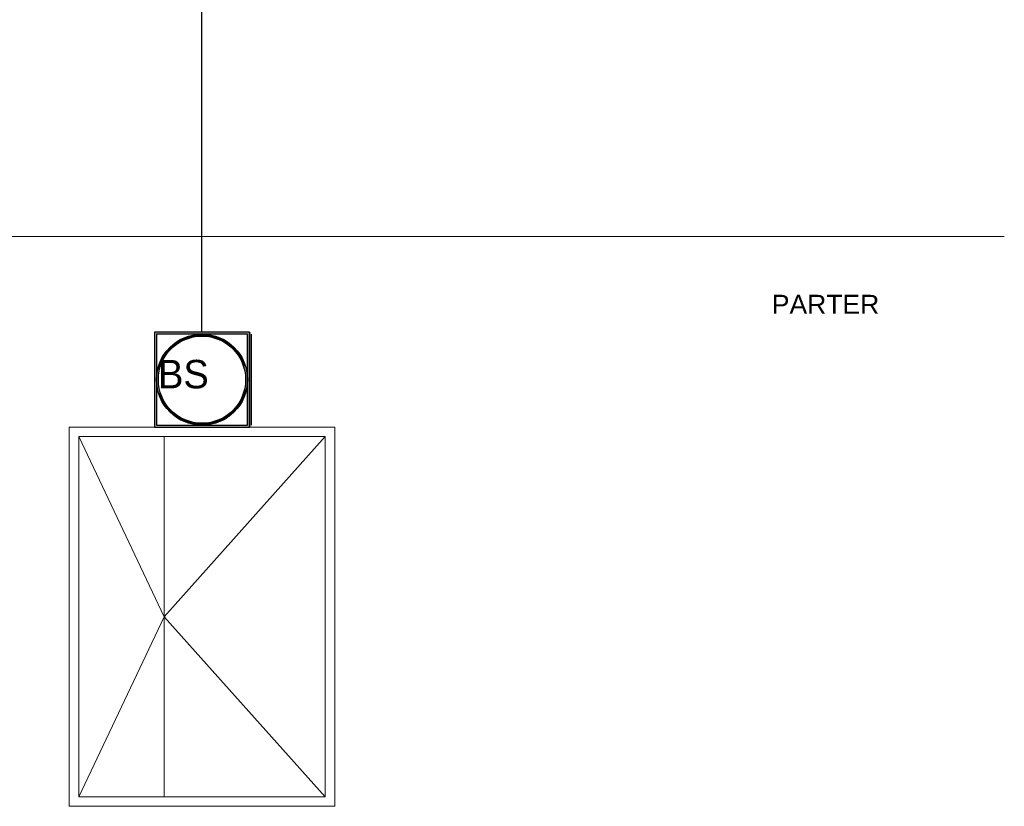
# Model space of a CAD drawing. Header units: millimetres. Extents: x 2709036 to 2756280, y 168165 to 192362.
# Tile 19 of 192: x 2722321 to 2727513, y 168925 to 173074. Entities that reach past the tile are written whole.
import ezdxf

# ---------------------------------------------------------------- set-up
doc = ezdxf.new("R2010")
doc.units = ezdxf.units.MM
doc.header["$MEASUREMENT"] = 0
doc.layers.add('D+H Urządzenia', color=30, linetype='Continuous')
doc.layers.add('DH_SO_HDGs', color=3, linetype='Continuous')
doc.layers.add('D+H_TABELKA', color=7, linetype='Continuous', lineweight=13)
doc.layers.add('Nowe_Opisy - Etykiety_Nr_pióra__20', color=1, linetype='Continuous', lineweight=13)
doc.styles.add('EXPLODED0', font='txt', dxfattribs={"height": 0.2})
doc.styles.add('STYL_AUTOMATYCZNY_1', font='arial.ttf')

msp = doc.modelspace()

# ---------------------------------------------------------------- linework, layer by layer
at = {"layer": 'D+H Urządzenia'}
for p, q in [((2723157.5, 171425.4), (2723032.5, 171425.4)), ((2723032.5, 171425.4), (2723032.5, 171300.4)), ((2723282.5, 171425.4), (2723157.5, 171425.4)), ((2723157.5, 171425.4), (2723157.5, 171425.4)), ((2723407.5, 171425.4), (2723282.5, 171425.4)), ((2723532.5, 171425.4), (2723407.5, 171425.4)), ((2723532.5, 171425.4), (2723532.5, 171300.4)), ((2723532.5, 171300.4), (2723532.5, 171425.4)), ((2723157.5, 171415.4), (2723042.5, 171415.4)), ((2723042.5, 171415.4), (2723042.5, 171300.4)), ((2723282.5, 171415.4), (2723157.5, 171415.4)), ((2723407.5, 171415.4), (2723282.5, 171415.4)), ((2723522.5, 171415.4), (2723407.5, 171415.4)), ((2723522.5, 171300.4), (2723522.5, 171415.4)), ((2723542.5, 171415.4), (2723542.5, 171300.4)), ((2723032.5, 171300.4), (2723032.5, 171175.4)), ((2723042.5, 171300.4), (2723042.5, 171175.4)), ((2723522.5, 171175.4), (2723522.5, 171300.4)), ((2723532.5, 171300.4), (2723532.5, 171175.4)), ((2723532.5, 171175.4), (2723532.5, 171300.4)), ((2723542.5, 171300.4), (2723542.5, 171175.4)), ((2723032.5, 171175.4), (2723032.5, 171050.4)), ((2723042.5, 171175.4), (2723042.5, 171050.4)), ((2723522.5, 171050.4), (2723522.5, 171175.4)), ((2723532.5, 171175.4), (2723532.5, 171050.4)), ((2723532.5, 171050.4), (2723532.5, 171175.4)), ((2723542.5, 171175.4), (2723542.5, 171050.4)), ((2723032.5, 171050.4), (2723032.5, 170925.4)), ((2723042.5, 171050.4), (2723042.5, 170935.4)), ((2723522.5, 170935.4), (2723522.5, 171050.4)), ((2723532.5, 171050.4), (2723532.5, 170925.4)), ((2723532.5, 170925.4), (2723532.5, 171050.4)), ((2723542.5, 171050.4), (2723542.5, 170935.4)), ((2723032.5, 170925.4), (2723157.5, 170925.4)), ((2723042.5, 170935.4), (2723157.5, 170935.4)), ((2723157.5, 170935.4), (2723282.5, 170935.4)), ((2723157.5, 170925.4), (2723282.5, 170925.4)), ((2723282.5, 170935.4), (2723407.5, 170935.4)), ((2723282.5, 170925.4), (2723407.5, 170925.4)), ((2723407.5, 170935.4), (2723522.5, 170935.4)), ((2723407.5, 170925.4), (2723532.5, 170925.4))]:
    msp.add_line(p, q, dxfattribs=at)
for radius in [240, 230]:
    msp.add_circle((2723282.5, 171175.4), radius, dxfattribs=at)
at = {"layer": 'D+H Urządzenia', "lineweight": 0, "extrusion": (0, 0, -1)}
for points in [[(-2723032.5, 170925.4), (-2723032.5, 171425.4), (-2723042.5, 170925.4)], [(-2723042.5, 170925.4), (-2723032.5, 171425.4), (-2723042.5, 171425.4)], [(-2723522.5, 170925.4), (-2723522.5, 171425.4), (-2723532.5, 170925.4)], [(-2723532.5, 170925.4), (-2723522.5, 171425.4), (-2723532.5, 171425.4)], [(-2723532.5, 170925.4), (-2723532.5, 171425.4), (-2723542.5, 170925.4)], [(-2723542.5, 170925.4), (-2723532.5, 171425.4), (-2723542.5, 171425.4)], [(-2723149.2, 171362.1), (-2723149.2, 171374.9), (-2723154.7, 171366.6)], [(-2723190.7, 171385.8), (-2723190.7, 171397.1), (-2723194.5, 171387.9)], [(-2723235.7, 171400.4), (-2723235.7, 171410.8), (-2723237.7, 171401)], [(-2723329.3, 171400.4), (-2723327.4, 171411), (-2723329.3, 171410.8)], [(-2723374.4, 171385.8), (-2723370.5, 171398.3), (-2723374.4, 171397.1)], [(-2723415.9, 171362.1), (-2723410.3, 171377.9), (-2723415.9, 171374.9)], [(-2723445.2, 171338), (-2723415.9, 171374.9), (-2723445.2, 171350.9)], [(-2723112.8, 171329.4), (-2723091.3, 171318.9), (-2723112.8, 171345.1)], [(-2723112.8, 171329.4), (-2723112.8, 171345.1), (-2723119.9, 171338)], [(-2723452.2, 171329.4), (-2723445.2, 171350.9), (-2723452.2, 171345.1)], [(-2723473.8, 171303.2), (-2723452.2, 171345.1), (-2723473.8, 171318.9)], [(-2723083, 171287.6), (-2723070, 171284.5), (-2723083, 171308.7)], [(-2723083, 171287.6), (-2723083, 171308.7), (-2723091.3, 171303.2)], [(-2723482.1, 171287.6), (-2723473.8, 171318.9), (-2723482.1, 171308.7)], [(-2723495, 171263.4), (-2723482.1, 171308.7), (-2723495, 171284.5)], [(-2723504.3, 171232.9), (-2723495, 171284.5), (-2723504.3, 171267.2)], [(-2723052.5, 171175.4), (-2723052.5, 171240), (-2723056.9, 171220.3)], [(-2723056.9, 171220.3), (-2723056.9, 171254.5), (-2723060.8, 171232.9)], [(-2723060.8, 171232.9), (-2723060.8, 171267.2), (-2723070, 171263.4)], [(-2723508.1, 171220.3), (-2723504.3, 171267.2), (-2723508.1, 171254.5)], [(-2723512.5, 171175.4), (-2723508.1, 171254.5), (-2723512.5, 171240)], [(-2723512.5, 171110.8), (-2723512.5, 171240), (-2723517.9, 171128.6)], [(-2723517.9, 171128.6), (-2723512.5, 171240), (-2723517.9, 171222.2)], [(-2723517.9, 171128.6), (-2723517.9, 171222.2), (-2723522.5, 171175.4)], [(-2723056.9, 171096.2), (-2723052.5, 171175.4), (-2723056.9, 171130.5)], [(-2723060.8, 171083.5), (-2723056.9, 171130.5), (-2723060.8, 171117.8)], [(-2723070, 171066.3), (-2723060.8, 171117.8), (-2723070, 171087.4)], [(-2723504.3, 171083.5), (-2723504.3, 171117.8), (-2723508.1, 171096.2)], [(-2723508.1, 171096.2), (-2723508.1, 171130.5), (-2723512.5, 171110.8)], [(-2723083, 171042), (-2723070, 171087.4), (-2723083, 171063.2)], [(-2723091.3, 171031.9), (-2723083, 171063.2), (-2723091.3, 171047.6)], [(-2723495, 171066.3), (-2723482.1, 171063.2), (-2723495, 171087.4)], [(-2723495, 171066.3), (-2723495, 171087.4), (-2723504.3, 171083.5)], [(-2723112.8, 171005.7), (-2723091.3, 171047.6), (-2723112.8, 171021.4)], [(-2723119.9, 170999.9), (-2723112.8, 171021.4), (-2723119.9, 171012.8)], [(-2723149.2, 170975.8), (-2723119.9, 171012.8), (-2723149.2, 170988.7)], [(-2723445.2, 170999.9), (-2723445.2, 171012.8), (-2723452.2, 171005.7)], [(-2723473.8, 171031.9), (-2723452.2, 171021.4), (-2723473.8, 171047.6)], [(-2723473.8, 171031.9), (-2723473.8, 171047.6), (-2723482.1, 171042)], [(-2723154.7, 170972.9), (-2723149.2, 170988.7), (-2723154.7, 170984.1)], [(-2723194.5, 170952.5), (-2723190.7, 170964.9), (-2723194.5, 170962.9)], [(-2723370.5, 170952.5), (-2723370.5, 170962.9), (-2723374.4, 170953.7)], [(-2723410.3, 170972.9), (-2723410.3, 170984.1), (-2723415.9, 170975.8)], [(-2723237.7, 170939.8), (-2723235.7, 170950.4), (-2723237.7, 170949.8)], [(-2723327.4, 170939.8), (-2723327.4, 170949.8), (-2723329.3, 170940)]]:
    msp.add_solid(points, dxfattribs=at)
at = {"layer": 'D+H Urządzenia', "lineweight": 0}
for points in [[(2723042.5, 171415.4), (2723042.5, 171425.4), (2723157.5, 171415.4)], [(2723157.5, 171415.4), (2723042.5, 171425.4), (2723157.5, 171425.4)], [(2723157.5, 171415.4), (2723157.5, 171425.4), (2723282.5, 171415.4)], [(2723282.5, 171415.4), (2723157.5, 171425.4), (2723282.5, 171425.4)], [(2723282.5, 171415.4), (2723282.5, 171425.4), (2723407.5, 171415.4)], [(2723407.5, 171415.4), (2723282.5, 171425.4), (2723407.5, 171425.4)], [(2723407.5, 171415.4), (2723407.5, 171425.4), (2723522.5, 171415.4)], [(2723522.5, 171415.4), (2723407.5, 171425.4), (2723522.5, 171425.4)], [(2723149.2, 171362.1), (2723119.9, 171350.9), (2723149.2, 171374.9)], [(2723154.7, 171366.6), (2723149.2, 171374.9), (2723154.7, 171377.9)], [(2723190.7, 171385.8), (2723154.7, 171377.9), (2723190.7, 171397.1)], [(2723154.7, 171366.6), (2723154.7, 171377.9), (2723190.7, 171385.8)], [(2723194.5, 171387.9), (2723190.7, 171397.1), (2723194.5, 171398.3)], [(2723235.7, 171400.4), (2723194.5, 171398.3), (2723235.7, 171410.8)], [(2723194.5, 171387.9), (2723194.5, 171398.3), (2723235.7, 171400.4)], [(2723237.7, 171401), (2723235.7, 171410.8), (2723237.7, 171411)], [(2723282.5, 171405.4), (2723237.7, 171411), (2723282.5, 171415.4)], [(2723237.7, 171401), (2723237.7, 171411), (2723282.5, 171405.4)], [(2723282.5, 171405.4), (2723282.5, 171415.4), (2723327.4, 171401)], [(2723327.4, 171401), (2723282.5, 171415.4), (2723327.4, 171411)], [(2723327.4, 171401), (2723327.4, 171411), (2723329.3, 171400.4)], [(2723329.3, 171400.4), (2723329.3, 171410.8), (2723370.5, 171387.9)], [(2723370.5, 171387.9), (2723329.3, 171410.8), (2723370.5, 171398.3)], [(2723370.5, 171387.9), (2723370.5, 171398.3), (2723374.4, 171385.8)], [(2723374.4, 171385.8), (2723374.4, 171397.1), (2723410.3, 171366.6)], [(2723410.3, 171366.6), (2723374.4, 171397.1), (2723410.3, 171377.9)], [(2723410.3, 171366.6), (2723410.3, 171377.9), (2723415.9, 171362.1)], [(2723415.9, 171362.1), (2723415.9, 171374.9), (2723445.2, 171338)], [(2723091.3, 171303.2), (2723091.3, 171318.9), (2723112.8, 171329.4)], [(2723119.9, 171338), (2723112.8, 171345.1), (2723119.9, 171350.9)], [(2723119.9, 171338), (2723119.9, 171350.9), (2723149.2, 171362.1)], [(2723445.2, 171338), (2723445.2, 171350.9), (2723452.2, 171329.4)], [(2723452.2, 171329.4), (2723452.2, 171345.1), (2723473.8, 171303.2)], [(2723070, 171263.4), (2723060.8, 171267.2), (2723070, 171284.5)], [(2723070, 171263.4), (2723070, 171284.5), (2723083, 171287.6)], [(2723091.3, 171303.2), (2723083, 171308.7), (2723091.3, 171318.9)], [(2723473.8, 171303.2), (2723473.8, 171318.9), (2723482.1, 171287.6)], [(2723482.1, 171287.6), (2723482.1, 171308.7), (2723495, 171263.4)], [(2723495, 171263.4), (2723495, 171284.5), (2723504.3, 171232.9)], [(2723047.1, 171128.6), (2723042.5, 171175.4), (2723047.1, 171222.2)], [(2723052.5, 171110.8), (2723047.1, 171222.2), (2723052.5, 171240)], [(2723047.1, 171128.6), (2723047.1, 171222.2), (2723052.5, 171110.8)], [(2723056.9, 171220.3), (2723052.5, 171240), (2723056.9, 171254.5)], [(2723060.8, 171232.9), (2723056.9, 171254.5), (2723060.8, 171267.2)], [(2723504.3, 171232.9), (2723504.3, 171267.2), (2723508.1, 171220.3)], [(2723508.1, 171220.3), (2723508.1, 171254.5), (2723512.5, 171175.4)], [(2723052.5, 171110.8), (2723052.5, 171175.4), (2723056.9, 171096.2)], [(2723512.5, 171110.8), (2723508.1, 171130.5), (2723512.5, 171175.4)], [(2723056.9, 171096.2), (2723056.9, 171130.5), (2723060.8, 171083.5)], [(2723060.8, 171083.5), (2723060.8, 171117.8), (2723070, 171066.3)], [(2723504.3, 171083.5), (2723495, 171087.4), (2723504.3, 171117.8)], [(2723508.1, 171096.2), (2723504.3, 171117.8), (2723508.1, 171130.5)], [(2723070, 171066.3), (2723070, 171087.4), (2723083, 171042)], [(2723083, 171042), (2723083, 171063.2), (2723091.3, 171031.9)], [(2723482.1, 171042), (2723473.8, 171047.6), (2723482.1, 171063.2)], [(2723482.1, 171042), (2723482.1, 171063.2), (2723495, 171066.3)], [(2723091.3, 171031.9), (2723091.3, 171047.6), (2723112.8, 171005.7)], [(2723112.8, 171005.7), (2723112.8, 171021.4), (2723119.9, 170999.9)], [(2723119.9, 170999.9), (2723119.9, 171012.8), (2723149.2, 170975.8)], [(2723445.2, 170999.9), (2723415.9, 170988.7), (2723445.2, 171012.8)], [(2723452.2, 171005.7), (2723445.2, 171012.8), (2723452.2, 171021.4)], [(2723452.2, 171005.7), (2723452.2, 171021.4), (2723473.8, 171031.9)], [(2723149.2, 170975.8), (2723149.2, 170988.7), (2723154.7, 170972.9)], [(2723154.7, 170972.9), (2723154.7, 170984.1), (2723190.7, 170953.7)], [(2723190.7, 170953.7), (2723154.7, 170984.1), (2723190.7, 170964.9)], [(2723190.7, 170953.7), (2723190.7, 170964.9), (2723194.5, 170952.5)], [(2723194.5, 170952.5), (2723194.5, 170962.9), (2723235.7, 170940)], [(2723235.7, 170940), (2723194.5, 170962.9), (2723235.7, 170950.4)], [(2723370.5, 170952.5), (2723329.3, 170950.4), (2723370.5, 170962.9)], [(2723374.4, 170953.7), (2723370.5, 170962.9), (2723374.4, 170964.9)], [(2723410.3, 170972.9), (2723374.4, 170964.9), (2723410.3, 170984.1)], [(2723374.4, 170953.7), (2723374.4, 170964.9), (2723410.3, 170972.9)], [(2723415.9, 170975.8), (2723410.3, 170984.1), (2723415.9, 170988.7)], [(2723415.9, 170975.8), (2723415.9, 170988.7), (2723445.2, 170999.9)], [(2723042.5, 170925.4), (2723042.5, 170935.4), (2723157.5, 170925.4)], [(2723157.5, 170925.4), (2723042.5, 170935.4), (2723157.5, 170935.4)], [(2723157.5, 170925.4), (2723157.5, 170935.4), (2723282.5, 170925.4)], [(2723282.5, 170925.4), (2723157.5, 170935.4), (2723282.5, 170935.4)], [(2723235.7, 170940), (2723235.7, 170950.4), (2723237.7, 170939.8)], [(2723237.7, 170939.8), (2723237.7, 170949.8), (2723282.5, 170935.4)], [(2723282.5, 170935.4), (2723237.7, 170949.8), (2723282.5, 170945.4)], [(2723327.4, 170939.8), (2723282.5, 170945.4), (2723327.4, 170949.8)], [(2723282.5, 170935.4), (2723282.5, 170945.4), (2723327.4, 170939.8)], [(2723282.5, 170925.4), (2723282.5, 170935.4), (2723407.5, 170925.4)], [(2723407.5, 170925.4), (2723282.5, 170935.4), (2723407.5, 170935.4)], [(2723329.3, 170940), (2723327.4, 170949.8), (2723329.3, 170950.4)], [(2723329.3, 170940), (2723329.3, 170950.4), (2723370.5, 170952.5)], [(2723407.5, 170925.4), (2723407.5, 170935.4), (2723522.5, 170925.4)], [(2723522.5, 170925.4), (2723407.5, 170935.4), (2723522.5, 170935.4)]]:
    msp.add_solid(points, dxfattribs=at)
at = {"layer": 'D+H_TABELKA'}
for p, q in [((2716401.6, 171930), (2727512.9, 171930)), ((2723982.5, 170925.4), (2722582.5, 170925.4)), ((2722582.5, 170925.4), (2722582.5, 168925.4)), ((2723982.5, 168925.4), (2723982.5, 170925.4)), ((2723082.5, 169925.4), (2722632.5, 170875.4)), ((2723932.5, 170875.4), (2722632.5, 170875.4)), ((2722632.5, 170875.4), (2722632.5, 168975.4)), ((2723082.5, 170875.4), (2723082.5, 168975.4)), ((2723082.5, 169925.4), (2723932.5, 170875.4)), ((2723932.5, 168975.4), (2723932.5, 170875.4)), ((2723082.5, 169925.4), (2722632.5, 168975.4)), ((2723082.5, 169925.4), (2723932.5, 168975.4)), ((2722632.5, 168975.4), (2723932.5, 168975.4)), ((2722582.5, 168925.4), (2723982.5, 168925.4))]:
    msp.add_line(p, q, dxfattribs=at)
at = {"layer": 'DH_SO_HDGs'}
msp.add_line((2723282.5, 171425.4), (2723282.5, 175083.7), dxfattribs=at)

# ---------------------------------------------------------------- texts
at = {"layer": 'D+H Urządzenia', "linetype": 'Continuous', "style": 'EXPLODED0'}
msp.add_text('BS', height=150, dxfattribs=at).set_placement((2723050.8, 171129.6))
at = {"layer": 'Nowe_Opisy - Etykiety_Nr_pióra__20', "color": 1, "linetype": 'Continuous', "lineweight": 13, "insert": (2726287.1, 171522.8), "char_height": 150, "width": 2131.582, "attachment_point": 7, "line_spacing_factor": 0.941915, "style": 'STYL_AUTOMATYCZNY_1'}
msp.add_mtext('\\C7;\\H0.666667x;PARTER', dxfattribs=at)

doc.saveas('drawing.dxf')
